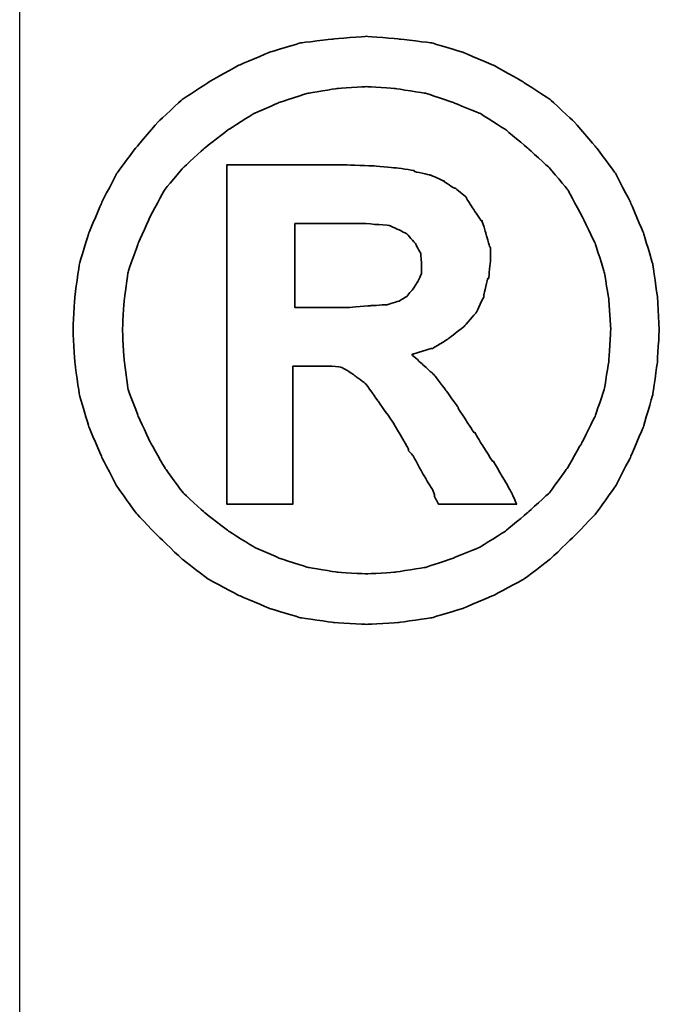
# Model space of a CAD drawing. Header units: millimetres. Extents: x -1108 to 3135, y -1596 to 860.
# Tile 166 of 256: x -784.62 to -782.79, y -930.02 to -927.2. Entities that reach past the tile are written whole.
import ezdxf

# ---------------------------------------------------------------- set-up
doc = ezdxf.new("R2010")
doc.units = ezdxf.units.MM
doc.layers.get('0').update_dxf_attribs({"linetype": 'CONTINUOUS'})
doc.layers.add('DIM', color=4, linetype='CONTINUOUS')
doc.layers.add('layer 1', color=7, linetype='CONTINUOUS')

# ---------------------------------------------------------------- blocks, each defined once
blk = doc.blocks.new('TBI MOTION logo(完整正式版)')
at = {"layer": 'layer 1', "color": 22, "lineweight": 35}
for points, knots in [([(81.20634, 4.98624), (81.20634, 4.98624), (81.18649, 5.32862), (81.18649, 5.32862), (81.18649, 5.32862), (81.18649, 5.32862), (81.13886, 5.66206), (81.13886, 5.66206), (81.13886, 5.66206), (81.13886, 5.66206), (81.04359, 5.97764), (81.04359, 5.97764), (81.04359, 5.97764), (81.04359, 5.97764), (80.91061, 6.29124), (80.91061, 6.29124), (80.91061, 6.29124), (80.91061, 6.29124), (80.75778, 6.58697), (80.75778, 6.58697), (80.75778, 6.58697), (80.75778, 6.58697), (80.5593, 6.85294), (80.5593, 6.85294), (80.5593, 6.85294), (80.5593, 6.85294), (80.33105, 7.1189), (80.33105, 7.1189), (80.33105, 7.1189), (80.33105, 7.1189), (80.09287, 7.33921), (80.09287, 7.33921), (80.09287, 7.33921), (80.09287, 7.33921), (79.815, 7.51982), (79.815, 7.51982), (79.815, 7.51982), (79.815, 7.51982), (79.51133, 7.69051), (79.51133, 7.69051), (79.51133, 7.69051), (79.51133, 7.69051), (79.19773, 7.8235), (79.19773, 7.8235), (79.19773, 7.8235), (79.19773, 7.8235), (78.88215, 7.91877), (78.88215, 7.91877), (78.88215, 7.91877), (78.88215, 7.91877), (78.54871, 7.95846), (78.54871, 7.95846), (78.54871, 7.95846), (78.54871, 7.95846), (78.21526, 7.98625), (78.21526, 7.98625), (78.21526, 7.98625), (78.21526, 7.98625), (77.87388, 7.95846), (77.87388, 7.95846), (77.87388, 7.95846), (77.87388, 7.95846), (77.54044, 7.91877), (77.54044, 7.91877), (77.54044, 7.91877), (77.54044, 7.91877), (77.22485, 7.8235), (77.22485, 7.8235), (77.22485, 7.8235), (77.22485, 7.8235), (76.91027, 7.69051), (76.91027, 7.69051), (76.91027, 7.69051), (76.91027, 7.69051), (76.6056, 7.51982), (76.6056, 7.51982), (76.6056, 7.51982), (76.6056, 7.51982), (76.32972, 7.33921), (76.32972, 7.33921), (76.32972, 7.33921), (76.32972, 7.33921), (76.09154, 7.1189), (76.09154, 7.1189), (76.09154, 7.1189), (76.09154, 7.1189), (75.86329, 6.85294), (75.86329, 6.85294), (75.86329, 6.85294), (75.86329, 6.85294), (75.66382, 6.58697), (75.66382, 6.58697), (75.66382, 6.58697), (75.66382, 6.58697), (75.51099, 6.29124), (75.51099, 6.29124), (75.51099, 6.29124), (75.51099, 6.29124), (75.37702, 5.97764), (75.37702, 5.97764), (75.37702, 5.97764), (75.37702, 5.97764), (75.28175, 5.66206), (75.28175, 5.66206), (75.28175, 5.66206), (75.28175, 5.66206), (75.23411, 5.32862), (75.23411, 5.32862), (75.23411, 5.32862), (75.23411, 5.32862), (75.21625, 4.98624), (75.21625, 4.98624), (75.21625, 4.98624), (75.21625, 4.98624), (75.23411, 4.6528), (75.23411, 4.6528), (75.23411, 4.6528), (75.23411, 4.6528), (75.28175, 4.32035), (75.28175, 4.32035), (75.28175, 4.32035), (75.28175, 4.32035), (75.37702, 3.99583), (75.37702, 3.99583), (75.37702, 3.99583), (75.37702, 3.99583), (75.51099, 3.68224), (75.51099, 3.68224), (75.51099, 3.68224), (75.51099, 3.68224), (75.66382, 3.38749), (75.66382, 3.38749), (75.66382, 3.38749), (75.66382, 3.38749), (75.86329, 3.10963), (75.86329, 3.10963), (75.86329, 3.10963), (75.86329, 3.10963), (76.09154, 2.87145), (76.09154, 2.87145), (76.09154, 2.87145), (76.09154, 2.87145), (76.32972, 2.6432), (76.32972, 2.6432), (76.32972, 2.6432), (76.32972, 2.6432), (76.6056, 2.43381), (76.6056, 2.43381), (76.6056, 2.43381), (76.6056, 2.43381), (76.91027, 2.27205), (76.91027, 2.27205), (76.91027, 2.27205), (76.91027, 2.27205), (77.22485, 2.13906), (77.22485, 2.13906), (77.22485, 2.13906), (77.22485, 2.13906), (77.54044, 2.0438), (77.54044, 2.0438), (77.54044, 2.0438), (77.54044, 2.0438), (77.87388, 1.99616), (77.87388, 1.99616), (77.87388, 1.99616), (77.87388, 1.99616), (78.21526, 1.97631), (78.21526, 1.97631), (78.21526, 1.97631), (78.21526, 1.97631), (78.54871, 1.99616), (78.54871, 1.99616), (78.54871, 1.99616), (78.54871, 1.99616), (78.88215, 2.0438), (78.88215, 2.0438), (78.88215, 2.0438), (78.88215, 2.0438), (79.19773, 2.13906), (79.19773, 2.13906), (79.19773, 2.13906), (79.19773, 2.13906), (79.51133, 2.27205), (79.51133, 2.27205), (79.51133, 2.27205), (79.51133, 2.27205), (79.815, 2.43381), (79.815, 2.43381), (79.815, 2.43381), (79.815, 2.43381), (80.09287, 2.6432), (80.09287, 2.6432), (80.09287, 2.6432), (80.09287, 2.6432), (80.33105, 2.87145), (80.33105, 2.87145), (80.33105, 2.87145), (80.33105, 2.87145), (80.5593, 3.10963), (80.5593, 3.10963), (80.5593, 3.10963), (80.5593, 3.10963), (80.75778, 3.38749), (80.75778, 3.38749), (80.75778, 3.38749), (80.75778, 3.38749), (80.91061, 3.68224), (80.91061, 3.68224), (80.91061, 3.68224), (80.91061, 3.68224), (81.04359, 3.99583), (81.04359, 3.99583), (81.04359, 3.99583), (81.04359, 3.99583), (81.13886, 4.32035), (81.13886, 4.32035), (81.13886, 4.32035), (81.13886, 4.32035), (81.18649, 4.6528), (81.18649, 4.6528), (81.18649, 4.6528), (81.18649, 4.6528), (81.20634, 4.98624), (81.20634, 4.98624)], [0, 0, 0, 0, 0.01785714, 0.01785714, 0.01785714, 0.01785715, 0.03571429, 0.03571429, 0.03571429, 0.0357143, 0.05357143, 0.05357143, 0.05357143, 0.05357144, 0.07142857, 0.07142857, 0.07142857, 0.07142858, 0.08928571, 0.08928571, 0.08928571, 0.08928572, 0.10714286, 0.10714286, 0.10714286, 0.10714287, 0.125, 0.125, 0.125, 0.12500001, 0.14285714, 0.14285714, 0.14285714, 0.14285715, 0.16071429, 0.16071429, 0.16071429, 0.1607143, 0.17857143, 0.17857143, 0.17857143, 0.17857144, 0.19642857, 0.19642857, 0.19642857, 0.19642858, 0.21428571, 0.21428571, 0.21428571, 0.21428572, 0.23214286, 0.23214286, 0.23214286, 0.23214287, 0.25, 0.25, 0.25, 0.25000001, 0.26785714, 0.26785714, 0.26785714, 0.26785715, 0.28571429, 0.28571429, 0.28571429, 0.2857143, 0.30357143, 0.30357143, 0.30357143, 0.30357144, 0.32142857, 0.32142857, 0.32142857, 0.32142858, 0.33928571, 0.33928571, 0.33928571, 0.33928572, 0.35714286, 0.35714286, 0.35714286, 0.35714287, 0.375, 0.375, 0.375, 0.37500001, 0.39285714, 0.39285714, 0.39285714, 0.39285715, 0.41071429, 0.41071429, 0.41071429, 0.4107143, 0.42857143, 0.42857143, 0.42857143, 0.42857144, 0.44642857, 0.44642857, 0.44642857, 0.44642858, 0.46428571, 0.46428571, 0.46428571, 0.46428572, 0.48214286, 0.48214286, 0.48214286, 0.48214287, 0.5, 0.5, 0.5, 0.50000001, 0.51785714, 0.51785714, 0.51785714, 0.51785715, 0.53571429, 0.53571429, 0.53571429, 0.5357143, 0.55357143, 0.55357143, 0.55357143, 0.55357144, 0.57142857, 0.57142857, 0.57142857, 0.57142858, 0.58928571, 0.58928571, 0.58928571, 0.58928572, 0.60714286, 0.60714286, 0.60714286, 0.60714287, 0.625, 0.625, 0.625, 0.62500001, 0.64285714, 0.64285714, 0.64285714, 0.64285715, 0.66071429, 0.66071429, 0.66071429, 0.6607143, 0.67857143, 0.67857143, 0.67857143, 0.67857144, 0.69642857, 0.69642857, 0.69642857, 0.69642858, 0.71428571, 0.71428571, 0.71428571, 0.71428572, 0.73214286, 0.73214286, 0.73214286, 0.73214287, 0.75, 0.75, 0.75, 0.75000001, 0.76785714, 0.76785714, 0.76785714, 0.76785715, 0.78571429, 0.78571429, 0.78571429, 0.7857143, 0.80357143, 0.80357143, 0.80357143, 0.80357144, 0.82142857, 0.82142857, 0.82142857, 0.82142858, 0.83928571, 0.83928571, 0.83928571, 0.83928572, 0.85714286, 0.85714286, 0.85714286, 0.85714287, 0.875, 0.875, 0.875, 0.87500001, 0.89285714, 0.89285714, 0.89285714, 0.89285715, 0.91071429, 0.91071429, 0.91071429, 0.9107143, 0.92857143, 0.92857143, 0.92857143, 0.92857144, 0.94642857, 0.94642857, 0.94642857, 0.94642858, 0.96428571, 0.96428571, 0.96428571, 0.96428572, 0.98214286, 0.98214286, 0.98214286, 0.98214287, 1, 1, 1, 1]), ([(80.71014, 4.98624), (80.71014, 4.98624), (80.69129, 5.29091), (80.69129, 5.29091), (80.69129, 5.29091), (80.69129, 5.29091), (80.64464, 5.57672), (80.64464, 5.57672), (80.64464, 5.57672), (80.64464, 5.57672), (80.54937, 5.87245), (80.54937, 5.87245), (80.54937, 5.87245), (80.54937, 5.87245), (80.41639, 6.14833), (80.41639, 6.14833), (80.41639, 6.14833), (80.41639, 6.14833), (80.27349, 6.41429), (80.27349, 6.41429), (80.27349, 6.41429), (80.27349, 6.41429), (80.08295, 6.64255), (80.08295, 6.64255), (80.08295, 6.64255), (80.08295, 6.64255), (79.86264, 6.84301), (79.86264, 6.84301), (79.86264, 6.84301), (79.86264, 6.84301), (79.63439, 7.03355), (79.63439, 7.03355), (79.63439, 7.03355), (79.63439, 7.03355), (79.37835, 7.1963), (79.37835, 7.1963), (79.37835, 7.1963), (79.37835, 7.1963), (79.10246, 7.30944), (79.10246, 7.30944), (79.10246, 7.30944), (79.10246, 7.30944), (78.81665, 7.40471), (78.81665, 7.40471), (78.81665, 7.40471), (78.81665, 7.40471), (78.511, 7.45234), (78.511, 7.45234), (78.511, 7.45234), (78.511, 7.45234), (78.21526, 7.47219), (78.21526, 7.47219), (78.21526, 7.47219), (78.21526, 7.47219), (77.9106, 7.45234), (77.9106, 7.45234), (77.9106, 7.45234), (77.9106, 7.45234), (77.61685, 7.40471), (77.61685, 7.40471), (77.61685, 7.40471), (77.61685, 7.40471), (77.32012, 7.30944), (77.32012, 7.30944), (77.32012, 7.30944), (77.32012, 7.30944), (77.06309, 7.1963), (77.06309, 7.1963), (77.06309, 7.1963), (77.06309, 7.1963), (76.80606, 7.03355), (76.80606, 7.03355), (76.80606, 7.03355), (76.80606, 7.03355), (76.55797, 6.84301), (76.55797, 6.84301), (76.55797, 6.84301), (76.55797, 6.84301), (76.34063, 6.64255), (76.34063, 6.64255), (76.34063, 6.64255), (76.34063, 6.64255), (76.1491, 6.41429), (76.1491, 6.41429), (76.1491, 6.41429), (76.1491, 6.41429), (76.0062, 6.14833), (76.0062, 6.14833), (76.0062, 6.14833), (76.0062, 6.14833), (75.88314, 5.87245), (75.88314, 5.87245), (75.88314, 5.87245), (75.88314, 5.87245), (75.77794, 5.57672), (75.77794, 5.57672), (75.77794, 5.57672), (75.77794, 5.57672), (75.73924, 5.29091), (75.73924, 5.29091), (75.73924, 5.29091), (75.73924, 5.29091), (75.72039, 4.98624), (75.72039, 4.98624), (75.72039, 4.98624), (75.72039, 4.98624), (75.73924, 4.67165), (75.73924, 4.67165), (75.73924, 4.67165), (75.73924, 4.67165), (75.77794, 4.37791), (75.77794, 4.37791), (75.77794, 4.37791), (75.77794, 4.37791), (75.88314, 4.10102), (75.88314, 4.10102), (75.88314, 4.10102), (75.88314, 4.10102), (76.0062, 3.83407), (76.0062, 3.83407), (76.0062, 3.83407), (76.0062, 3.83407), (76.15902, 3.56811), (76.15902, 3.56811), (76.15902, 3.56811), (76.15902, 3.56811), (76.34063, 3.32001), (76.34063, 3.32001), (76.34063, 3.32001), (76.34063, 3.32001), (76.55797, 3.11955), (76.55797, 3.11955), (76.55797, 3.11955), (76.55797, 3.11955), (76.80606, 2.92901), (76.80606, 2.92901), (76.80606, 2.92901), (76.80606, 2.92901), (77.06309, 2.76725), (77.06309, 2.76725), (77.06309, 2.76725), (77.06309, 2.76725), (77.32012, 2.65412), (77.32012, 2.65412), (77.32012, 2.65412), (77.32012, 2.65412), (77.61685, 2.55786), (77.61685, 2.55786), (77.61685, 2.55786), (77.61685, 2.55786), (77.9106, 2.51022), (77.9106, 2.51022), (77.9106, 2.51022), (77.9106, 2.51022), (78.21526, 2.49137), (78.21526, 2.49137), (78.21526, 2.49137), (78.21526, 2.49137), (78.511, 2.51022), (78.511, 2.51022), (78.511, 2.51022), (78.511, 2.51022), (78.81665, 2.55786), (78.81665, 2.55786), (78.81665, 2.55786), (78.81665, 2.55786), (79.10246, 2.65412), (79.10246, 2.65412), (79.10246, 2.65412), (79.10246, 2.65412), (79.37835, 2.76725), (79.37835, 2.76725), (79.37835, 2.76725), (79.37835, 2.76725), (79.63439, 2.92901), (79.63439, 2.92901), (79.63439, 2.92901), (79.63439, 2.92901), (79.86264, 3.11955), (79.86264, 3.11955), (79.86264, 3.11955), (79.86264, 3.11955), (80.08295, 3.32001), (80.08295, 3.32001), (80.08295, 3.32001), (80.08295, 3.32001), (80.26356, 3.56811), (80.26356, 3.56811), (80.26356, 3.56811), (80.26356, 3.56811), (80.41639, 3.83407), (80.41639, 3.83407), (80.41639, 3.83407), (80.41639, 3.83407), (80.54937, 4.10102), (80.54937, 4.10102), (80.54937, 4.10102), (80.54937, 4.10102), (80.64464, 4.37791), (80.64464, 4.37791), (80.64464, 4.37791), (80.64464, 4.37791), (80.69129, 4.67165), (80.69129, 4.67165), (80.69129, 4.67165), (80.69129, 4.67165), (80.71014, 4.98624), (80.71014, 4.98624)], [0, 0, 0, 0, 0.01923077, 0.01923077, 0.01923077, 0.01923078, 0.03846154, 0.03846154, 0.03846154, 0.03846155, 0.05769231, 0.05769231, 0.05769231, 0.05769232, 0.07692308, 0.07692308, 0.07692308, 0.07692309, 0.09615385, 0.09615385, 0.09615385, 0.09615386, 0.11538462, 0.11538462, 0.11538462, 0.11538463, 0.13461538, 0.13461538, 0.13461538, 0.13461539, 0.15384615, 0.15384615, 0.15384615, 0.15384616, 0.17307692, 0.17307692, 0.17307692, 0.17307693, 0.19230769, 0.19230769, 0.19230769, 0.1923077, 0.21153846, 0.21153846, 0.21153846, 0.21153847, 0.23076923, 0.23076923, 0.23076923, 0.23076924, 0.25, 0.25, 0.25, 0.25000001, 0.26923077, 0.26923077, 0.26923077, 0.26923078, 0.28846154, 0.28846154, 0.28846154, 0.28846155, 0.30769231, 0.30769231, 0.30769231, 0.30769232, 0.32692308, 0.32692308, 0.32692308, 0.32692309, 0.34615385, 0.34615385, 0.34615385, 0.34615386, 0.36538462, 0.36538462, 0.36538462, 0.36538463, 0.38461538, 0.38461538, 0.38461538, 0.38461539, 0.40384615, 0.40384615, 0.40384615, 0.40384616, 0.42307692, 0.42307692, 0.42307692, 0.42307693, 0.44230769, 0.44230769, 0.44230769, 0.4423077, 0.46153846, 0.46153846, 0.46153846, 0.46153847, 0.48076923, 0.48076923, 0.48076923, 0.48076924, 0.5, 0.5, 0.5, 0.50000001, 0.51923077, 0.51923077, 0.51923077, 0.51923078, 0.53846154, 0.53846154, 0.53846154, 0.53846155, 0.55769231, 0.55769231, 0.55769231, 0.55769232, 0.57692308, 0.57692308, 0.57692308, 0.57692309, 0.59615385, 0.59615385, 0.59615385, 0.59615386, 0.61538462, 0.61538462, 0.61538462, 0.61538463, 0.63461538, 0.63461538, 0.63461538, 0.63461539, 0.65384615, 0.65384615, 0.65384615, 0.65384616, 0.67307692, 0.67307692, 0.67307692, 0.67307693, 0.69230769, 0.69230769, 0.69230769, 0.6923077, 0.71153846, 0.71153846, 0.71153846, 0.71153847, 0.73076923, 0.73076923, 0.73076923, 0.73076924, 0.75, 0.75, 0.75, 0.75000001, 0.76923077, 0.76923077, 0.76923077, 0.76923078, 0.78846154, 0.78846154, 0.78846154, 0.78846155, 0.80769231, 0.80769231, 0.80769231, 0.80769232, 0.82692308, 0.82692308, 0.82692308, 0.82692309, 0.84615385, 0.84615385, 0.84615385, 0.84615386, 0.86538462, 0.86538462, 0.86538462, 0.86538463, 0.88461538, 0.88461538, 0.88461538, 0.88461539, 0.90384615, 0.90384615, 0.90384615, 0.90384616, 0.92307692, 0.92307692, 0.92307692, 0.92307693, 0.94230769, 0.94230769, 0.94230769, 0.9423077, 0.96153846, 0.96153846, 0.96153846, 0.96153847, 0.98076923, 0.98076923, 0.98076923, 0.98076924, 1, 1, 1, 1]), ([(76.78721, 3.2823), (76.78721, 3.2823), (76.78721, 3.32001), (76.78721, 3.32001), (76.78721, 3.32001), (76.78721, 3.32001), (76.78721, 3.42422), (76.78721, 3.42422), (76.78721, 3.42422), (76.78721, 3.42422), (76.78721, 3.59689), (76.78721, 3.59689), (76.78721, 3.59689), (76.78721, 3.59689), (76.78721, 3.80529), (76.78721, 3.80529), (76.78721, 3.80529), (76.78721, 3.80529), (76.78721, 4.0524), (76.78721, 4.0524), (76.78721, 4.0524), (76.78721, 4.0524), (76.78721, 4.32035), (76.78721, 4.32035), (76.78721, 4.32035), (76.78721, 4.32035), (76.78721, 4.92868), (76.78721, 4.92868), (76.78721, 4.92868), (76.78721, 4.92868), (76.78721, 5.53801), (76.78721, 5.53801), (76.78721, 5.53801), (76.78721, 5.53801), (76.78721, 5.82482), (76.78721, 5.82482), (76.78721, 5.82482), (76.78721, 5.82482), (76.78721, 6.07291), (76.78721, 6.07291), (76.78721, 6.07291), (76.78721, 6.07291), (76.78721, 6.30017), (76.78721, 6.30017), (76.78721, 6.30017), (76.78721, 6.30017), (76.78721, 6.45399), (76.78721, 6.45399), (76.78721, 6.45399), (76.78721, 6.45399), (76.78721, 6.5572), (76.78721, 6.5572), (76.78721, 6.5572), (76.78721, 6.5572), (76.78721, 6.59689), (76.78721, 6.59689), (76.78721, 6.59689), (76.78721, 6.59689), (76.78721, 6.67232), (76.78721, 6.67232), (76.78721, 6.67232), (76.78721, 6.67232), (76.8537, 6.67232), (76.8537, 6.67232), (76.8537, 6.67232), (76.8537, 6.67232), (76.87355, 6.67232), (76.87355, 6.67232), (76.87355, 6.67232), (76.87355, 6.67232), (76.91027, 6.67232), (76.91027, 6.67232), (76.91027, 6.67232), (76.91027, 6.67232), (77.04424, 6.67232), (77.04424, 6.67232), (77.04424, 6.67232), (77.04424, 6.67232), (77.22485, 6.67232), (77.22485, 6.67232), (77.22485, 6.67232), (77.22485, 6.67232), (77.43524, 6.67232), (77.43524, 6.67232), (77.43524, 6.67232), (77.43524, 6.67232), (77.65357, 6.67232), (77.65357, 6.67232), (77.65357, 6.67232), (77.65357, 6.67232), (77.82625, 6.67232), (77.82625, 6.67232), (77.82625, 6.67232), (77.82625, 6.67232), (77.94037, 6.67232), (77.94037, 6.67232), (77.94037, 6.67232), (77.94037, 6.67232), (77.97709, 6.67232), (77.97709, 6.67232), (77.97709, 6.67232), (77.97709, 6.67232), (77.99694, 6.67232), (77.99694, 6.67232), (77.99694, 6.67232), (77.99694, 6.67232), (78.00686, 6.67232), (78.00686, 6.67232), (78.00686, 6.67232), (78.00686, 6.67232), (78.28275, 6.6624), (78.28275, 6.6624), (78.28275, 6.6624), (78.28275, 6.6624), (78.50107, 6.64255), (78.50107, 6.64255), (78.50107, 6.64255), (78.50107, 6.64255), (78.511, 6.64255), (78.511, 6.64255), (78.511, 6.64255), (78.511, 6.64255), (78.70154, 6.61476), (78.70154, 6.61476), (78.70154, 6.61476), (78.70154, 6.61476), (78.70154, 6.60483), (78.70154, 6.60483), (78.70154, 6.60483), (78.70154, 6.60483), (78.86429, 6.56713), (78.86429, 6.56713), (78.86429, 6.56713), (78.86429, 6.56713), (78.87223, 6.56713), (78.87223, 6.56713), (78.87223, 6.56713), (78.87223, 6.56713), (78.99727, 6.51056), (78.99727, 6.51056), (78.99727, 6.51056), (78.99727, 6.51056), (79.00719, 6.51056), (79.00719, 6.51056), (79.00719, 6.51056), (79.00719, 6.51056), (79.00719, 6.50162), (79.00719, 6.50162), (79.00719, 6.50162), (79.00719, 6.50162), (79.1104, 6.43415), (79.1104, 6.43415), (79.1104, 6.43415), (79.1104, 6.43415), (79.12132, 6.43415), (79.12132, 6.43415), (79.12132, 6.43415), (79.12132, 6.43415), (79.22552, 6.34781), (79.22552, 6.34781), (79.22552, 6.34781), (79.22552, 6.34781), (79.23544, 6.33888), (79.23544, 6.33888), (79.23544, 6.33888), (79.23544, 6.33888), (79.23544, 6.32895), (79.23544, 6.32895), (79.23544, 6.32895), (79.23544, 6.32895), (79.31087, 6.21483), (79.31087, 6.21483), (79.31087, 6.21483), (79.31087, 6.21483), (79.38629, 6.1007), (79.38629, 6.1007), (79.38629, 6.1007), (79.38629, 6.1007), (79.3972, 6.1007), (79.3972, 6.1007), (79.3972, 6.1007), (79.3972, 6.1007), (79.3972, 6.09078), (79.3972, 6.09078), (79.3972, 6.09078), (79.3972, 6.09078), (79.43392, 5.97764), (79.43392, 5.97764), (79.43392, 5.97764), (79.43392, 5.97764), (79.43392, 5.96772), (79.43392, 5.96772), (79.43392, 5.96772), (79.43392, 5.96772), (79.47362, 5.83474), (79.47362, 5.83474), (79.47362, 5.83474), (79.47362, 5.83474), (79.48156, 5.82482), (79.48156, 5.82482), (79.48156, 5.82482), (79.48156, 5.82482), (79.48156, 5.69977), (79.48156, 5.69977), (79.48156, 5.69977), (79.48156, 5.69977), (79.48156, 5.69183), (79.48156, 5.69183), (79.48156, 5.69183), (79.48156, 5.69183), (79.4637, 5.51915), (79.4637, 5.51915), (79.4637, 5.51915), (79.4637, 5.51915), (79.4637, 5.51122), (79.4637, 5.51122), (79.4637, 5.51122), (79.4637, 5.51122), (79.45377, 5.51122), (79.45377, 5.51122), (79.45377, 5.51122), (79.45377, 5.51122), (79.41507, 5.34847), (79.41507, 5.34847), (79.41507, 5.34847), (79.41507, 5.34847), (79.41507, 5.33854), (79.41507, 5.33854), (79.41507, 5.33854), (79.41507, 5.33854), (79.41507, 5.32862), (79.41507, 5.32862), (79.41507, 5.32862), (79.41507, 5.32862), (79.33865, 5.16785), (79.33865, 5.16785), (79.33865, 5.16785), (79.33865, 5.16785), (79.33071, 5.15693), (79.33071, 5.15693), (79.33071, 5.15693), (79.33071, 5.15693), (79.2156, 5.02495), (79.2156, 5.02495), (79.2156, 5.02495), (79.2156, 5.02495), (79.20567, 5.01502), (79.20567, 5.01502), (79.20567, 5.01502), (79.20567, 5.01502), (79.05483, 4.89991), (79.05483, 4.89991), (79.05483, 4.89991), (79.05483, 4.89991), (79.04491, 4.89197), (79.04491, 4.89197), (79.04491, 4.89197), (79.04491, 4.89197), (78.89208, 4.7967), (78.89208, 4.7967), (78.89208, 4.7967), (78.89208, 4.7967), (78.88215, 4.7967), (78.88215, 4.7967), (78.88215, 4.7967), (78.88215, 4.7967), (78.69161, 4.73913), (78.69161, 4.73913), (78.69161, 4.73913), (78.69161, 4.73913), (78.68169, 4.73913), (78.68169, 4.73913), (78.68169, 4.73913), (78.68169, 4.73913), (78.68169, 4.72921), (78.68169, 4.72921), (78.68169, 4.72921), (78.68169, 4.72921), (78.78688, 4.63394), (78.78688, 4.63394), (78.78688, 4.63394), (78.78688, 4.63394), (78.902, 4.52875), (78.902, 4.52875), (78.902, 4.52875), (78.902, 4.52875), (78.91093, 4.52081), (78.91093, 4.52081), (78.91093, 4.52081), (78.91093, 4.52081), (79.02506, 4.36798), (79.02506, 4.36798), (79.02506, 4.36798), (79.02506, 4.36798), (79.1501, 4.1953), (79.1501, 4.1953), (79.1501, 4.1953), (79.1501, 4.1953), (79.1501, 4.18736), (79.1501, 4.18736), (79.1501, 4.18736), (79.1501, 4.18736), (79.29201, 3.96705), (79.29201, 3.96705), (79.29201, 3.96705), (79.29201, 3.96705), (79.31087, 3.93828), (79.31087, 3.93828), (79.31087, 3.93828), (79.31087, 3.93828), (79.32079, 3.93828), (79.32079, 3.93828), (79.32079, 3.93828), (79.32079, 3.93828), (79.3585, 3.87178), (79.3585, 3.87178), (79.3585, 3.87178), (79.3585, 3.87178), (79.50141, 3.64353), (79.50141, 3.64353), (79.50141, 3.64353), (79.50141, 3.64353), (79.51133, 3.64353), (79.51133, 3.64353), (79.51133, 3.64353), (79.51133, 3.64353), (79.64431, 3.41528), (79.64431, 3.41528), (79.64431, 3.41528), (79.64431, 3.41528), (79.68202, 3.3478), (79.68202, 3.3478), (79.68202, 3.3478), (79.68202, 3.3478), (79.70187, 3.31009), (79.70187, 3.31009), (79.70187, 3.31009), (79.70187, 3.31009), (79.7495, 3.2049), (79.7495, 3.2049), (79.7495, 3.2049), (79.7495, 3.2049), (79.64431, 3.2049), (79.64431, 3.2049), (79.64431, 3.2049), (79.64431, 3.2049), (79.62546, 3.2049), (79.62546, 3.2049), (79.62546, 3.2049), (79.62546, 3.2049), (79.53912, 3.2049), (79.53912, 3.2049), (79.53912, 3.2049), (79.53912, 3.2049), (79.31087, 3.2049), (79.31087, 3.2049), (79.31087, 3.2049), (79.31087, 3.2049), (79.08262, 3.2049), (79.08262, 3.2049), (79.08262, 3.2049), (79.08262, 3.2049), (79.00719, 3.2049), (79.00719, 3.2049), (79.00719, 3.2049), (79.00719, 3.2049), (78.98735, 3.2049), (78.98735, 3.2049), (78.98735, 3.2049), (78.98735, 3.2049), (78.94964, 3.2049), (78.94964, 3.2049), (78.94964, 3.2049), (78.94964, 3.2049), (78.92979, 3.24459), (78.92979, 3.24459), (78.92979, 3.24459), (78.92979, 3.24459), (78.91093, 3.2823), (78.91093, 3.2823), (78.91093, 3.2823), (78.91093, 3.2823), (78.91093, 3.29223), (78.91093, 3.29223), (78.91093, 3.29223), (78.91093, 3.29223), (78.89208, 3.3478), (78.89208, 3.3478), (78.89208, 3.3478), (78.89208, 3.3478), (78.78688, 3.52048), (78.78688, 3.52048), (78.78688, 3.52048), (78.78688, 3.52048), (78.69161, 3.7001), (78.69161, 3.7001), (78.69161, 3.7001), (78.69161, 3.7001), (78.6539, 3.7388), (78.6539, 3.7388), (78.6539, 3.7388), (78.6539, 3.7388), (78.64398, 3.74873), (78.64398, 3.74873), (78.64398, 3.74873), (78.64398, 3.74873), (78.64398, 3.75766), (78.64398, 3.75766), (78.64398, 3.75766), (78.64398, 3.75766), (78.63405, 3.78644), (78.63405, 3.78644), (78.63405, 3.78644), (78.63405, 3.78644), (78.48321, 4.04347), (78.48321, 4.04347), (78.48321, 4.04347), (78.48321, 4.04347), (78.33038, 4.2618), (78.33038, 4.2618), (78.33038, 4.2618), (78.33038, 4.2618), (78.20732, 4.43447), (78.20732, 4.43447), (78.20732, 4.43447), (78.20732, 4.43447), (78.09221, 4.52081), (78.09221, 4.52081), (78.09221, 4.52081), (78.09221, 4.52081), (78.02472, 4.56845), (78.02472, 4.56845), (78.02472, 4.56845), (78.02472, 4.56845), (77.9493, 4.60616), (77.9493, 4.60616), (77.9493, 4.60616), (77.9493, 4.60616), (77.8451, 4.61608), (77.8451, 4.61608), (77.8451, 4.61608), (77.8451, 4.61608), (77.71113, 4.61608), (77.71113, 4.61608), (77.71113, 4.61608), (77.71113, 4.61608), (77.69128, 4.61608), (77.69128, 4.61608), (77.69128, 4.61608), (77.69128, 4.61608), (77.67342, 4.61608), (77.67342, 4.61608), (77.67342, 4.61608), (77.67342, 4.61608), (77.5583, 4.61608), (77.5583, 4.61608), (77.5583, 4.61608), (77.5583, 4.61608), (77.46303, 4.61608), (77.46303, 4.61608), (77.46303, 4.61608), (77.46303, 4.61608), (77.46303, 4.54761), (77.46303, 4.54761), (77.46303, 4.54761), (77.46303, 4.54761), (77.46303, 4.47318), (77.46303, 4.47318), (77.46303, 4.47318), (77.46303, 4.47318), (77.46303, 4.24294), (77.46303, 4.24294), (77.46303, 4.24294), (77.46303, 4.24294), (77.46303, 3.99583), (77.46303, 3.99583), (77.46303, 3.99583), (77.46303, 3.99583), (77.46303, 3.72888), (77.46303, 3.72888), (77.46303, 3.72888), (77.46303, 3.72888), (77.46303, 3.51055), (77.46303, 3.51055), (77.46303, 3.51055), (77.46303, 3.51055), (77.46303, 3.42422), (77.46303, 3.42422), (77.46303, 3.42422), (77.46303, 3.42422), (77.46303, 3.35773), (77.46303, 3.35773), (77.46303, 3.35773), (77.46303, 3.35773), (77.46303, 3.30017), (77.46303, 3.30017), (77.46303, 3.30017), (77.46303, 3.30017), (77.46303, 3.2823), (77.46303, 3.2823), (77.46303, 3.2823), (77.46303, 3.2823), (77.46303, 3.2049), (77.46303, 3.2049), (77.46303, 3.2049), (77.46303, 3.2049), (77.39753, 3.2049), (77.39753, 3.2049), (77.39753, 3.2049), (77.39753, 3.2049), (77.37768, 3.2049), (77.37768, 3.2049), (77.37768, 3.2049), (77.37768, 3.2049), (77.32012, 3.2049), (77.32012, 3.2049), (77.32012, 3.2049), (77.32012, 3.2049), (77.12165, 3.2049), (77.12165, 3.2049), (77.12165, 3.2049), (77.12165, 3.2049), (76.94897, 3.2049), (76.94897, 3.2049), (76.94897, 3.2049), (76.94897, 3.2049), (76.8924, 3.2049), (76.8924, 3.2049), (76.8924, 3.2049), (76.8924, 3.2049), (76.8537, 3.2049), (76.8537, 3.2049), (76.8537, 3.2049), (76.8537, 3.2049), (76.78721, 3.2049), (76.78721, 3.2049), (76.78721, 3.2049), (76.78721, 3.2049), (76.78721, 3.2823), (76.78721, 3.2823)], [0, 0, 0, 0, 0.00740741, 0.00740741, 0.00740741, 0.00740742, 0.01481481, 0.01481481, 0.01481481, 0.01481482, 0.02222222, 0.02222222, 0.02222222, 0.02222223, 0.02962963, 0.02962963, 0.02962963, 0.02962964, 0.03703704, 0.03703704, 0.03703704, 0.03703705, 0.04444444, 0.04444444, 0.04444444, 0.04444445, 0.05185185, 0.05185185, 0.05185185, 0.05185186, 0.05925926, 0.05925926, 0.05925926, 0.05925927, 0.06666667, 0.06666667, 0.06666667, 0.06666668, 0.07407407, 0.07407407, 0.07407407, 0.07407408, 0.08148148, 0.08148148, 0.08148148, 0.08148149, 0.08888889, 0.08888889, 0.08888889, 0.0888889, 0.0962963, 0.0962963, 0.0962963, 0.09629631, 0.1037037, 0.1037037, 0.1037037, 0.10370371, 0.11111111, 0.11111111, 0.11111111, 0.11111112, 0.11851852, 0.11851852, 0.11851852, 0.11851853, 0.12592593, 0.12592593, 0.12592593, 0.12592594, 0.13333333, 0.13333333, 0.13333333, 0.13333334, 0.14074074, 0.14074074, 0.14074074, 0.14074075, 0.14814815, 0.14814815, 0.14814815, 0.14814816, 0.15555556, 0.15555556, 0.15555556, 0.15555557, 0.16296296, 0.16296296, 0.16296296, 0.16296297, 0.17037037, 0.17037037, 0.17037037, 0.17037038, 0.17777778, 0.17777778, 0.17777778, 0.17777779, 0.18518519, 0.18518519, 0.18518519, 0.1851852, 0.19259259, 0.19259259, 0.19259259, 0.1925926, 0.2, 0.2, 0.2, 0.20000001, 0.20740741, 0.20740741, 0.20740741, 0.20740742, 0.21481481, 0.21481481, 0.21481481, 0.21481482, 0.22222222, 0.22222222, 0.22222222, 0.22222223, 0.22962963, 0.22962963, 0.22962963, 0.22962964, 0.23703704, 0.23703704, 0.23703704, 0.23703705, 0.24444444, 0.24444444, 0.24444444, 0.24444445, 0.25185185, 0.25185185, 0.25185185, 0.25185186, 0.25925926, 0.25925926, 0.25925926, 0.25925927, 0.26666667, 0.26666667, 0.26666667, 0.26666668, 0.27407407, 0.27407407, 0.27407407, 0.27407408, 0.28148148, 0.28148148, 0.28148148, 0.28148149, 0.28888889, 0.28888889, 0.28888889, 0.2888889, 0.2962963, 0.2962963, 0.2962963, 0.29629631, 0.3037037, 0.3037037, 0.3037037, 0.30370371, 0.31111111, 0.31111111, 0.31111111, 0.31111112, 0.31851852, 0.31851852, 0.31851852, 0.31851853, 0.32592593, 0.32592593, 0.32592593, 0.32592594, 0.33333333, 0.33333333, 0.33333333, 0.33333334, 0.34074074, 0.34074074, 0.34074074, 0.34074075, 0.34814815, 0.34814815, 0.34814815, 0.34814816, 0.35555556, 0.35555556, 0.35555556, 0.35555557, 0.36296296, 0.36296296, 0.36296296, 0.36296297, 0.37037037, 0.37037037, 0.37037037, 0.37037038, 0.37777778, 0.37777778, 0.37777778, 0.37777779, 0.38518519, 0.38518519, 0.38518519, 0.3851852, 0.39259259, 0.39259259, 0.39259259, 0.3925926, 0.4, 0.4, 0.4, 0.40000001, 0.40740741, 0.40740741, 0.40740741, 0.40740742, 0.41481481, 0.41481481, 0.41481481, 0.41481482, 0.42222222, 0.42222222, 0.42222222, 0.42222223, 0.42962963, 0.42962963, 0.42962963, 0.42962964, 0.43703704, 0.43703704, 0.43703704, 0.43703705, 0.44444444, 0.44444444, 0.44444444, 0.44444445, 0.45185185, 0.45185185, 0.45185185, 0.45185186, 0.45925926, 0.45925926, 0.45925926, 0.45925927, 0.46666667, 0.46666667, 0.46666667, 0.46666668, 0.47407407, 0.47407407, 0.47407407, 0.47407408, 0.48148148, 0.48148148, 0.48148148, 0.48148149, 0.48888889, 0.48888889, 0.48888889, 0.4888889, 0.4962963, 0.4962963, 0.4962963, 0.49629631, 0.5037037, 0.5037037, 0.5037037, 0.50370371, 0.51111111, 0.51111111, 0.51111111, 0.51111112, 0.51851852, 0.51851852, 0.51851852, 0.51851853, 0.52592593, 0.52592593, 0.52592593, 0.52592594, 0.53333333, 0.53333333, 0.53333333, 0.53333334, 0.54074074, 0.54074074, 0.54074074, 0.54074075, 0.54814815, 0.54814815, 0.54814815, 0.54814816, 0.55555556, 0.55555556, 0.55555556, 0.55555557, 0.56296296, 0.56296296, 0.56296296, 0.56296297, 0.57037037, 0.57037037, 0.57037037, 0.57037038, 0.57777778, 0.57777778, 0.57777778, 0.57777779, 0.58518519, 0.58518519, 0.58518519, 0.5851852, 0.59259259, 0.59259259, 0.59259259, 0.5925926, 0.6, 0.6, 0.6, 0.60000001, 0.60740741, 0.60740741, 0.60740741, 0.60740742, 0.61481481, 0.61481481, 0.61481481, 0.61481482, 0.62222222, 0.62222222, 0.62222222, 0.62222223, 0.62962963, 0.62962963, 0.62962963, 0.62962964, 0.63703704, 0.63703704, 0.63703704, 0.63703705, 0.64444444, 0.64444444, 0.64444444, 0.64444445, 0.65185185, 0.65185185, 0.65185185, 0.65185186, 0.65925926, 0.65925926, 0.65925926, 0.65925927, 0.66666667, 0.66666667, 0.66666667, 0.66666668, 0.67407407, 0.67407407, 0.67407407, 0.67407408, 0.68148148, 0.68148148, 0.68148148, 0.68148149, 0.68888889, 0.68888889, 0.68888889, 0.6888889, 0.6962963, 0.6962963, 0.6962963, 0.69629631, 0.7037037, 0.7037037, 0.7037037, 0.70370371, 0.71111111, 0.71111111, 0.71111111, 0.71111112, 0.71851852, 0.71851852, 0.71851852, 0.71851853, 0.72592593, 0.72592593, 0.72592593, 0.72592594, 0.73333333, 0.73333333, 0.73333333, 0.73333334, 0.74074074, 0.74074074, 0.74074074, 0.74074075, 0.74814815, 0.74814815, 0.74814815, 0.74814816, 0.75555556, 0.75555556, 0.75555556, 0.75555557, 0.76296296, 0.76296296, 0.76296296, 0.76296297, 0.77037037, 0.77037037, 0.77037037, 0.77037038, 0.77777778, 0.77777778, 0.77777778, 0.77777779, 0.78518519, 0.78518519, 0.78518519, 0.7851852, 0.79259259, 0.79259259, 0.79259259, 0.7925926, 0.8, 0.8, 0.8, 0.80000001, 0.80740741, 0.80740741, 0.80740741, 0.80740742, 0.81481481, 0.81481481, 0.81481481, 0.81481482, 0.82222222, 0.82222222, 0.82222222, 0.82222223, 0.82962963, 0.82962963, 0.82962963, 0.82962964, 0.83703704, 0.83703704, 0.83703704, 0.83703705, 0.84444444, 0.84444444, 0.84444444, 0.84444445, 0.85185185, 0.85185185, 0.85185185, 0.85185186, 0.85925926, 0.85925926, 0.85925926, 0.85925927, 0.86666667, 0.86666667, 0.86666667, 0.86666668, 0.87407407, 0.87407407, 0.87407407, 0.87407408, 0.88148148, 0.88148148, 0.88148148, 0.88148149, 0.88888889, 0.88888889, 0.88888889, 0.8888889, 0.8962963, 0.8962963, 0.8962963, 0.89629631, 0.9037037, 0.9037037, 0.9037037, 0.90370371, 0.91111111, 0.91111111, 0.91111111, 0.91111112, 0.91851852, 0.91851852, 0.91851852, 0.91851853, 0.92592593, 0.92592593, 0.92592593, 0.92592594, 0.93333333, 0.93333333, 0.93333333, 0.93333334, 0.94074074, 0.94074074, 0.94074074, 0.94074075, 0.94814815, 0.94814815, 0.94814815, 0.94814816, 0.95555556, 0.95555556, 0.95555556, 0.95555557, 0.96296296, 0.96296296, 0.96296296, 0.96296297, 0.97037037, 0.97037037, 0.97037037, 0.97037038, 0.97777778, 0.97777778, 0.97777778, 0.97777779, 0.98518519, 0.98518519, 0.98518519, 0.9851852, 0.99259259, 0.99259259, 0.99259259, 0.9925926, 1, 1, 1, 1]), ([(77.48288, 6.07291), (77.48288, 6.07291), (77.48288, 5.99551), (77.48288, 5.99551), (77.48288, 5.99551), (77.48288, 5.99551), (77.48288, 5.82482), (77.48288, 5.82482), (77.48288, 5.82482), (77.48288, 5.82482), (77.48288, 5.63328), (77.48288, 5.63328), (77.48288, 5.63328), (77.48288, 5.63328), (77.48288, 5.46358), (77.48288, 5.46358), (77.48288, 5.46358), (77.48288, 5.46358), (77.48288, 5.29091), (77.48288, 5.29091), (77.48288, 5.29091), (77.48288, 5.29091), (77.48288, 5.21449), (77.48288, 5.21449), (77.48288, 5.21449), (77.48288, 5.21449), (77.50074, 5.21449), (77.50074, 5.21449), (77.50074, 5.21449), (77.50074, 5.21449), (77.71113, 5.21449), (77.71113, 5.21449), (77.71113, 5.21449), (77.71113, 5.21449), (77.94037, 5.21449), (77.94037, 5.21449), (77.94037, 5.21449), (77.94037, 5.21449), (78.01579, 5.21449), (78.01579, 5.21449), (78.01579, 5.21449), (78.01579, 5.21449), (78.03465, 5.21449), (78.03465, 5.21449), (78.03465, 5.21449), (78.03465, 5.21449), (78.2629, 5.23335), (78.2629, 5.23335), (78.2629, 5.23335), (78.2629, 5.23335), (78.42565, 5.24327), (78.42565, 5.24327), (78.42565, 5.24327), (78.42565, 5.24327), (78.54871, 5.28098), (78.54871, 5.28098), (78.54871, 5.28098), (78.54871, 5.28098), (78.62611, 5.32862), (78.62611, 5.32862), (78.62611, 5.32862), (78.62611, 5.32862), (78.69161, 5.40503), (78.69161, 5.40503), (78.69161, 5.40503), (78.69161, 5.40503), (78.73925, 5.48145), (78.73925, 5.48145), (78.73925, 5.48145), (78.73925, 5.48145), (78.77696, 5.55885), (78.77696, 5.55885), (78.77696, 5.55885), (78.77696, 5.55885), (78.77696, 5.65214), (78.77696, 5.65214), (78.77696, 5.65214), (78.77696, 5.65214), (78.76902, 5.76726), (78.76902, 5.76726), (78.76902, 5.76726), (78.76902, 5.76726), (78.71146, 5.87245), (78.71146, 5.87245), (78.71146, 5.87245), (78.71146, 5.87245), (78.62611, 5.96772), (78.62611, 5.96772), (78.62611, 5.96772), (78.62611, 5.96772), (78.511, 6.02528), (78.511, 6.02528), (78.511, 6.02528), (78.511, 6.02528), (78.44451, 6.05306), (78.44451, 6.05306), (78.44451, 6.05306), (78.44451, 6.05306), (78.32046, 6.06299), (78.32046, 6.06299), (78.32046, 6.06299), (78.32046, 6.06299), (78.18748, 6.07291), (78.18748, 6.07291), (78.18748, 6.07291), (78.18748, 6.07291), (77.99694, 6.07291), (77.99694, 6.07291), (77.99694, 6.07291), (77.99694, 6.07291), (77.97709, 6.07291), (77.97709, 6.07291), (77.97709, 6.07291), (77.97709, 6.07291), (77.90167, 6.07291), (77.90167, 6.07291), (77.90167, 6.07291), (77.90167, 6.07291), (77.69128, 6.07291), (77.69128, 6.07291), (77.69128, 6.07291), (77.69128, 6.07291), (77.50074, 6.07291), (77.50074, 6.07291), (77.50074, 6.07291), (77.50074, 6.07291), (77.48288, 6.07291), (77.48288, 6.07291)], [0, 0, 0, 0, 0.03125, 0.03125, 0.03125, 0.03125001, 0.0625, 0.0625, 0.0625, 0.06250001, 0.09375, 0.09375, 0.09375, 0.09375001, 0.125, 0.125, 0.125, 0.12500001, 0.15625, 0.15625, 0.15625, 0.15625001, 0.1875, 0.1875, 0.1875, 0.18750001, 0.21875, 0.21875, 0.21875, 0.21875001, 0.25, 0.25, 0.25, 0.25000001, 0.28125, 0.28125, 0.28125, 0.28125001, 0.3125, 0.3125, 0.3125, 0.31250001, 0.34375, 0.34375, 0.34375, 0.34375001, 0.375, 0.375, 0.375, 0.37500001, 0.40625, 0.40625, 0.40625, 0.40625001, 0.4375, 0.4375, 0.4375, 0.43750001, 0.46875, 0.46875, 0.46875, 0.46875001, 0.5, 0.5, 0.5, 0.50000001, 0.53125, 0.53125, 0.53125, 0.53125001, 0.5625, 0.5625, 0.5625, 0.56250001, 0.59375, 0.59375, 0.59375, 0.59375001, 0.625, 0.625, 0.625, 0.62500001, 0.65625, 0.65625, 0.65625, 0.65625001, 0.6875, 0.6875, 0.6875, 0.68750001, 0.71875, 0.71875, 0.71875, 0.71875001, 0.75, 0.75, 0.75, 0.75000001, 0.78125, 0.78125, 0.78125, 0.78125001, 0.8125, 0.8125, 0.8125, 0.81250001, 0.84375, 0.84375, 0.84375, 0.84375001, 0.875, 0.875, 0.875, 0.87500001, 0.90625, 0.90625, 0.90625, 0.90625001, 0.9375, 0.9375, 0.9375, 0.93750001, 0.96875, 0.96875, 0.96875, 0.96875001, 1, 1, 1, 1])]:
    blk.add_open_spline(points, degree=3, knots=knots, dxfattribs=at)

msp = doc.modelspace()

# ---------------------------------------------------------------- linework, layer by layer
msp.add_line((-784.6203, -958.4431), (-784.6203, -891.9683))

# ---------------------------------------------------------------- block references
at = {"layer": 'DIM', "color": 7, "xscale": 0.2802190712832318, "yscale": 0.2802190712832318, "zscale": 0.2802190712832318}
msp.add_blockref('TBI MOTION logo(完整正式版)', (-805.5445, -929.4808), dxfattribs=at)

doc.saveas('drawing.dxf')
